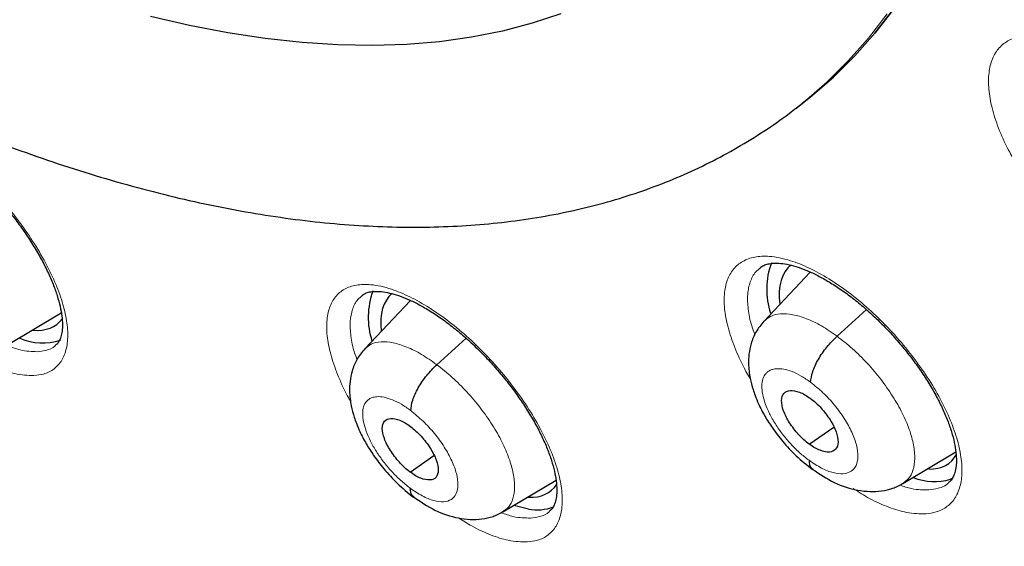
# Model space of a CAD drawing. Header units: millimetres. Extents: x 8 to 2427, y 12 to 2587.
# Tile 41 of 153: x 2257 to 2269, y 830 to 836. Entities that reach past the tile are written whole.
import ezdxf

# ---------------------------------------------------------------- set-up
doc = ezdxf.new("R2010")
doc.units = ezdxf.units.MM

msp = doc.modelspace()

# ---------------------------------------------------------------- linework, layer by layer
at = {"color": 7, "linetype": 'Continuous', "lineweight": 30}
for p, q in [((2266.324, 835.081), (2266.401, 835.14)), ((2266.33, 835.086), (2266.324, 835.081)), ((2266.496, 833.133), (2265.946, 832.551)), ((2261.74, 832.796), (2261.197, 832.222)), ((2256.955, 832.273), (2257.584, 832.649)), ((2266.814, 832.371), (2267.163, 832.688)), ((2262.053, 832.032), (2262.401, 832.347)), ((2266.484, 831.086), (2266.775, 831.288)), ((2267.595, 830.617), (2268.227, 830.995)), ((2261.734, 830.755), (2262.018, 830.953)), ((2262.84, 830.283), (2263.471, 830.659)), ((2268.188, 830.68), (2268.164, 830.67))]:
    msp.add_line(p, q, dxfattribs=at)
at = {"color": 7, "linetype": 'Continuous', "lineweight": 30, "flags": 128}
for points in [[(2267.49, 836.266), (2267.265, 835.977), (2267.026, 835.705), (2266.77, 835.452), (2266.499, 835.218), (2266.401, 835.14)], [(2266.401, 835.14), (2266.499, 835.218), (2266.77, 835.452), (2267.026, 835.705), (2267.265, 835.977), (2267.49, 836.266)], [(2263.53, 836.206), (2263.188, 836.093), (2262.834, 836), (2262.466, 835.927), (2262.086, 835.874), (2261.694, 835.841), (2261.29, 835.828), (2260.875, 835.836), (2260.449, 835.863), (2260.012, 835.911), (2259.566, 835.978), (2259.11, 836.066), (2258.645, 836.173)], [(2263.143, 830.315), (2263.015, 830.345), (2262.981, 830.355)]]:
    msp.add_lwpolyline(points, dxfattribs=at)
at = {"color": 252, "linetype": 'Continuous', "lineweight": 0, "flags": 128}
for points in [[(2263.53, 836.206), (2263.188, 836.093), (2262.834, 836), (2262.466, 835.927), (2262.086, 835.874), (2261.694, 835.841), (2261.29, 835.828), (2260.875, 835.836), (2260.449, 835.863), (2260.012, 835.911), (2259.566, 835.978), (2259.11, 836.066), (2258.645, 836.173)], [(2267.412, 836.206), (2267.188, 835.917), (2266.948, 835.646), (2266.693, 835.392), (2266.422, 835.158), (2266.33, 835.086)]]:
    msp.add_lwpolyline(points, dxfattribs=at)
at = {"color": 7, "linetype": 'Continuous', "lineweight": 30}
for centre, radius, start, end in [((2266.886, 832.93), 0.909, 159.7596, 198.3412), ((2262.153, 832.595), 0.916, 159.8923, 197.9149), ((2257.362, 832.966), 0.675, 246.4835, 288.4083), ((2267.972, 831.322), 0.68, 248.3306, 286.3971), ((2263.246, 830.843), 0.538, 258.9709, 291.2341)]:
    msp.add_arc(centre, radius, start, end, dxfattribs=at)
for centre, major_axis, ratio, start_param, end_param in [((2267.21, 832.043), (-0.943, 1.178), 0.454182, 6.282466, 6.905586), ((2262.467, 831.708), (-0.94, 1.178), 0.45508, 0.015571, 0.604763), ((2256.599, 833.693), (-0.938, 1.177), 0.456569, 2.735148, 3.262657), ((2267.21, 832.043), (-0.943, 1.178), 0.454182, 2.783533, 3.327632), ((2262.467, 831.708), (-0.94, 1.178), 0.45508, 2.765881, 3.297558)]:
    msp.add_ellipse(centre, major_axis=major_axis, ratio=ratio, start_param=start_param, end_param=end_param, dxfattribs=at)
for points, knots in [([(2288.05, 824.676), (2288.127, 824.736), (2288.278, 824.854), (2288.481, 825.021), (2288.661, 825.175), (2288.818, 825.314), (2288.964, 825.447), (2289.097, 825.573), (2289.223, 825.696), (2289.345, 825.818), (2289.474, 825.951), (2289.606, 826.092), (2289.734, 826.233), (2289.849, 826.364), (2289.951, 826.484), (2290.068, 826.624), (2290.199, 826.787), (2290.346, 826.978), (2290.489, 827.173), (2290.631, 827.373), (2290.77, 827.579), (2290.905, 827.789), (2291.037, 828.003), (2291.166, 828.222), (2291.297, 828.456), (2291.436, 828.717), (2291.585, 829.013), (2291.744, 829.351), (2291.901, 829.715), (2292.049, 830.084), (2292.177, 830.434), (2292.278, 830.73), (2292.356, 830.972), (2292.412, 831.158), (2292.46, 831.321), (2292.504, 831.478), (2292.555, 831.666), (2292.618, 831.91), (2292.692, 832.219), (2292.78, 832.626), (2292.874, 833.122), (2292.966, 833.696), (2293.042, 834.288), (2293.096, 834.828), (2293.132, 835.31), (2293.157, 835.73), (2293.173, 836.143), (2293.182, 836.529), (2293.185, 836.868), (2293.185, 837.138), (2293.182, 837.345), (2293.18, 837.497), (2293.177, 837.636), (2293.173, 837.782), (2293.167, 837.955), (2293.158, 838.189), (2293.143, 838.494), (2293.12, 838.875), (2293.089, 839.291), (2293.046, 839.794), (2292.987, 840.358), (2292.914, 840.955), (2292.839, 841.5), (2292.763, 841.994), (2292.686, 842.464), (2292.591, 842.999), (2292.469, 843.633), (2292.31, 844.393), (2292.12, 845.221), (2291.897, 846.118), (2291.646, 847.048), (2291.367, 848.006), (2291.061, 848.987), (2290.716, 850.028), (2290.356, 851.043), (2289.993, 852.013), (2289.644, 852.908), (2289.287, 853.782), (2288.881, 854.741), (2288.425, 855.774), (2287.92, 856.87), (2287.424, 857.903), (2286.942, 858.871), (2286.491, 859.749), (2286.072, 860.541), (2285.689, 861.25), (2285.327, 861.905), (2284.975, 862.531), (2284.613, 863.161), (2284.223, 863.827), (2283.786, 864.56), (2283.296, 865.364), (2282.748, 866.24), (2282.156, 867.165), (2281.517, 868.138), (2280.851, 869.125), (2280.161, 870.121), (2279.45, 871.122), (2278.701, 872.148), (2277.926, 873.183), (2277.134, 874.211), (2276.331, 875.228), (2275.415, 876.358), (2274.381, 877.594), (2273.226, 878.929), (2272.054, 880.236), (2270.886, 881.493), (2269.725, 882.699), (2268.574, 883.856), (2267.624, 884.779), (2266.896, 885.468), (2266.409, 885.922), (2265.967, 886.328), (2265.572, 886.687), (2265.223, 887), (2264.921, 887.268), (2264.666, 887.493), (2264.459, 887.674), (2264.298, 887.814), (2264.191, 887.907), (2264.107, 887.979), (2264.016, 888.058), (2263.88, 888.175), (2263.699, 888.33), (2263.482, 888.514), (2263.24, 888.717), (2262.898, 889.003), (2262.443, 889.379), (2261.863, 889.851), (2261.228, 890.356), (2260.554, 890.881), (2259.871, 891.4), (2259.172, 891.92), (2258.474, 892.427), (2257.783, 892.915), (2257.139, 893.359), (2256.543, 893.761), (2255.984, 894.129), (2255.449, 894.473), (2254.928, 894.802), (2254.452, 895.095), (2254.018, 895.357), (2253.629, 895.588), (2253.372, 895.737), (2253.246, 895.81)], [0, 0, 0, 0, 0.004217, 0.008284, 0.012222, 0.015958, 0.01932, 0.022303, 0.025139, 0.027883, 0.031143, 0.034732, 0.038073, 0.041127, 0.043894, 0.046373, 0.050715, 0.054906, 0.059201, 0.0636, 0.068057, 0.072537, 0.07702, 0.081477, 0.086091, 0.091338, 0.09724, 0.103711, 0.111091, 0.117983, 0.124387, 0.130251, 0.133986, 0.137258, 0.140065, 0.142547, 0.145406, 0.149865, 0.155135, 0.161218, 0.17036, 0.179656, 0.189007, 0.198414, 0.204715, 0.211041, 0.217366, 0.223116, 0.228044, 0.232152, 0.234803, 0.236946, 0.238693, 0.240738, 0.243203, 0.246088, 0.250688, 0.256067, 0.262071, 0.267955, 0.27676, 0.285026, 0.291949, 0.298442, 0.304505, 0.31033, 0.319235, 0.32889, 0.339294, 0.350445, 0.362341, 0.373565, 0.385378, 0.397777, 0.410764, 0.421374, 0.431885, 0.442021, 0.451783, 0.465081, 0.47762, 0.4894, 0.500423, 0.51069, 0.519368, 0.527422, 0.534852, 0.541716, 0.548808, 0.556382, 0.564437, 0.573854, 0.583853, 0.594433, 0.605593, 0.617333, 0.628507, 0.64016, 0.652283, 0.664542, 0.676776, 0.688985, 0.701169, 0.717883, 0.734551, 0.751176, 0.767759, 0.783481, 0.799167, 0.814819, 0.821947, 0.828453, 0.834332, 0.839584, 0.844209, 0.848206, 0.851574, 0.854314, 0.856426, 0.857908, 0.858562, 0.859727, 0.86151, 0.863912, 0.866858, 0.870031, 0.873396, 0.88028, 0.88785, 0.896108, 0.905054, 0.914095, 0.922694, 0.932262, 0.941216, 0.949553, 0.957275, 0.964407, 0.97131, 0.978091, 0.98475, 0.989898, 0.995058, 1, 1, 1, 1]), ([(2244.982, 888.435), (2245.104, 888.364), (2245.46, 888.158), (2246.05, 887.805), (2246.754, 887.37), (2247.46, 886.921), (2248.168, 886.456), (2248.877, 885.977), (2249.588, 885.483), (2250.3, 884.975), (2251.012, 884.452), (2251.724, 883.916), (2252.437, 883.367), (2253.149, 882.803), (2253.86, 882.227), (2254.57, 881.638), (2255.278, 881.037), (2255.985, 880.423), (2256.689, 879.798), (2257.391, 879.161), (2258.09, 878.512), (2258.785, 877.853), (2259.478, 877.183), (2260.166, 876.502), (2260.85, 875.812), (2261.529, 875.111), (2262.203, 874.402), (2262.873, 873.683), (2263.536, 872.956), (2264.194, 872.22), (2264.846, 871.477), (2265.491, 870.726), (2266.129, 869.967), (2266.76, 869.202), (2267.384, 868.43), (2268, 867.652), (2268.608, 866.869), (2269.207, 866.079), (2269.798, 865.285), (2270.38, 864.487), (2270.953, 863.684), (2271.517, 862.877), (2272.071, 862.067), (2272.614, 861.253), (2273.148, 860.437), (2273.671, 859.619), (2274.183, 858.799), (2274.684, 857.977), (2275.174, 857.155), (2275.652, 856.331), (2276.119, 855.508), (2276.574, 854.684), (2277.016, 853.861), (2277.446, 853.039), (2277.864, 852.219), (2278.269, 851.4), (2278.661, 850.583), (2279.04, 849.768), (2279.405, 848.957), (2279.757, 848.149), (2280.095, 847.344), (2280.42, 846.544), (2280.73, 845.748), (2281.027, 844.957), (2281.309, 844.172), (2281.576, 843.392), (2281.83, 842.618), (2282.068, 841.85), (2282.292, 841.089), (2282.501, 840.336), (2282.695, 839.59), (2282.874, 838.852), (2283.038, 838.122), (2283.187, 837.401), (2283.321, 836.689), (2283.439, 835.986), (2283.543, 835.293), (2283.631, 834.61), (2283.703, 833.937), (2283.76, 833.275), (2283.802, 832.624), (2283.829, 831.984), (2283.84, 831.356), (2283.836, 830.74), (2283.817, 830.136), (2283.782, 829.544), (2283.733, 828.966), (2283.668, 828.4), (2283.588, 827.847), (2283.492, 827.308), (2283.382, 826.783), (2283.257, 826.271), (2283.118, 825.774), (2282.963, 825.291), (2282.794, 824.823), (2282.61, 824.369), (2282.411, 823.929), (2282.198, 823.505), (2281.97, 823.096), (2281.727, 822.703), (2281.471, 822.324), (2281.199, 821.962), (2280.914, 821.615), (2280.614, 821.284), (2280.329, 820.996), (2280.138, 820.825), (2280.057, 820.753)], [0, 0, 0, 0, 0.005089, 0.014752, 0.024417, 0.034083, 0.043751, 0.053419, 0.063089, 0.07276, 0.082433, 0.092106, 0.10178, 0.111456, 0.121132, 0.130809, 0.140487, 0.150166, 0.159845, 0.169525, 0.179206, 0.188888, 0.19857, 0.208252, 0.217935, 0.227618, 0.237302, 0.246986, 0.25667, 0.266355, 0.27604, 0.285725, 0.29541, 0.305095, 0.31478, 0.324465, 0.33415, 0.343836, 0.353521, 0.363206, 0.37289, 0.382575, 0.392259, 0.401943, 0.411627, 0.42131, 0.430993, 0.440675, 0.450357, 0.460038, 0.469719, 0.479399, 0.489078, 0.498757, 0.508435, 0.518112, 0.527788, 0.537463, 0.547137, 0.556811, 0.566483, 0.576154, 0.585823, 0.595492, 0.605159, 0.614825, 0.624489, 0.634152, 0.643814, 0.653473, 0.663132, 0.672789, 0.682444, 0.692097, 0.701749, 0.7114, 0.721049, 0.730697, 0.740343, 0.749989, 0.759634, 0.769278, 0.778922, 0.788566, 0.79821, 0.807856, 0.817503, 0.827153, 0.836806, 0.846464, 0.856127, 0.865797, 0.875475, 0.885163, 0.894862, 0.904574, 0.9143, 0.924042, 0.933801, 0.943578, 0.953373, 0.963187, 0.97302, 0.982868, 0.992731, 1, 1, 1, 1]), ([(2251.053, 837.771), (2251.061, 837.765), (2251.249, 837.634), (2251.617, 837.392), (2252.155, 837.044), (2252.693, 836.714), (2253.229, 836.398), (2253.764, 836.098), (2254.296, 835.814), (2254.826, 835.547), (2255.352, 835.296), (2255.876, 835.062), (2256.395, 834.845), (2256.911, 834.645), (2257.422, 834.463), (2257.928, 834.299), (2258.429, 834.154), (2258.925, 834.026), (2259.414, 833.918), (2259.896, 833.828), (2260.371, 833.758), (2260.838, 833.707), (2261.297, 833.676), (2261.747, 833.665), (2262.188, 833.673), (2262.618, 833.701), (2263.037, 833.748), (2263.445, 833.815), (2263.841, 833.902), (2264.225, 834.007), (2264.596, 834.131), (2264.953, 834.273), (2265.298, 834.434), (2265.629, 834.611), (2265.945, 834.808), (2266.178, 834.967), (2266.302, 835.066), (2266.33, 835.088)], [0, 0, 0, 0, 0.001339, 0.031687, 0.062058, 0.092453, 0.122873, 0.153319, 0.183793, 0.214295, 0.244824, 0.275382, 0.305966, 0.336575, 0.367207, 0.397857, 0.428519, 0.459185, 0.489841, 0.520475, 0.551069, 0.581604, 0.612057, 0.642403, 0.672617, 0.702672, 0.732543, 0.762209, 0.791655, 0.820872, 0.849858, 0.878622, 0.90718, 0.935559, 0.963789, 0.991909, 1, 1, 1, 1]), ([(2255.311, 834.849), (2255.322, 834.858), (2255.344, 834.873), (2255.396, 834.888), (2255.459, 834.894), (2255.537, 834.889), (2255.63, 834.871), (2255.737, 834.838), (2255.854, 834.789), (2255.979, 834.725), (2256.111, 834.645), (2256.247, 834.551), (2256.386, 834.444), (2256.525, 834.324), (2256.662, 834.194), (2256.796, 834.054), (2256.924, 833.908), (2257.044, 833.756), (2257.156, 833.601), (2257.258, 833.444), (2257.348, 833.289), (2257.425, 833.137), (2257.489, 832.991), (2257.538, 832.853), (2257.573, 832.725), (2257.593, 832.61), (2257.601, 832.51), (2257.596, 832.426), (2257.581, 832.359), (2257.56, 832.309), (2257.54, 832.281), (2257.523, 832.269), (2257.517, 832.264)], [0, 0, 0, 0, 0.038289, 0.071713, 0.103897, 0.13451, 0.167262, 0.199877, 0.233061, 0.266158, 0.300007, 0.334102, 0.368116, 0.402662, 0.437173, 0.47168, 0.506518, 0.54113, 0.575709, 0.610525, 0.644947, 0.679233, 0.713697, 0.747543, 0.78098, 0.814656, 0.847522, 0.879538, 0.912714, 0.946227, 0.98088, 1, 1, 1, 1]), ([(2265.9, 833.188), (2265.913, 833.197), (2265.938, 833.215), (2265.993, 833.232), (2266.062, 833.241), (2266.144, 833.239), (2266.241, 833.224), (2266.352, 833.193), (2266.472, 833.147), (2266.601, 833.085), (2266.736, 833.008), (2266.876, 832.917), (2267.017, 832.812), (2267.159, 832.694), (2267.298, 832.566), (2267.434, 832.428), (2267.563, 832.283), (2267.685, 832.133), (2267.798, 831.979), (2267.9, 831.823), (2267.99, 831.669), (2268.067, 831.517), (2268.13, 831.371), (2268.178, 831.233), (2268.211, 831.104), (2268.23, 830.988), (2268.236, 830.886), (2268.229, 830.801), (2268.212, 830.731), (2268.187, 830.678), (2268.165, 830.646), (2268.145, 830.633), (2268.139, 830.629)], [0, 0, 0, 0, 0.035523, 0.069466, 0.102092, 0.133066, 0.166222, 0.19913, 0.23252, 0.265774, 0.299743, 0.333933, 0.368031, 0.402656, 0.437237, 0.471813, 0.506716, 0.541379, 0.57601, 0.610873, 0.645319, 0.679632, 0.714126, 0.747981, 0.781481, 0.815232, 0.848202, 0.880528, 0.914077, 0.948131, 0.983621, 1, 1, 1, 1]), ([(2261.165, 832.857), (2261.177, 832.865), (2261.199, 832.882), (2261.25, 832.898), (2261.315, 832.906), (2261.395, 832.903), (2261.489, 832.887), (2261.597, 832.856), (2261.715, 832.81), (2261.842, 832.748), (2261.975, 832.671), (2262.113, 832.579), (2262.253, 832.474), (2262.394, 832.356), (2262.532, 832.227), (2262.667, 832.09), (2262.797, 831.944), (2262.919, 831.794), (2263.032, 831.639), (2263.135, 831.484), (2263.226, 831.329), (2263.304, 831.177), (2263.369, 831.031), (2263.419, 830.892), (2263.454, 830.764), (2263.475, 830.647), (2263.482, 830.546), (2263.477, 830.461), (2263.462, 830.391), (2263.439, 830.339), (2263.418, 830.308), (2263.4, 830.294), (2263.393, 830.289)], [0, 0, 0, 0, 0.0347693, 0.0685288, 0.1009713, 0.1317998, 0.1648215, 0.1975428, 0.2307608, 0.2638588, 0.2977366, 0.3318666, 0.3659284, 0.4004946, 0.4350468, 0.4695956, 0.5044551, 0.539114, 0.5737308, 0.6085659, 0.6430352, 0.6773375, 0.7118176, 0.7457191, 0.7791351, 0.8128595, 0.8458351, 0.8778734, 0.9111923, 0.944932, 0.9798559, 1, 1, 1, 1]), ([(2265.945, 832.55), (2265.91, 832.508), (2265.845, 832.428), (2265.79, 832.29), (2265.764, 832.162), (2265.758, 832.022), (2265.775, 831.883), (2265.807, 831.757), (2265.842, 831.655), (2265.885, 831.552), (2265.952, 831.422), (2266.048, 831.271), (2266.172, 831.11), (2266.333, 830.935), (2266.457, 830.836), (2266.523, 830.784)], [0, 0, 0, 0, 0.0853595, 0.1608143, 0.2265246, 0.2829136, 0.3716459, 0.4395416, 0.4763282, 0.530105, 0.609381, 0.6855517, 0.7760537, 0.8807887, 1, 1, 1, 1]), ([(2266.5, 831.823), (2266.505, 831.863), (2266.516, 831.944), (2266.587, 832.095), (2266.69, 832.247), (2266.773, 832.33), (2266.814, 832.371)], [0, 0, 0, 0, 0.250276, 0.500262, 0.749746, 1, 1, 1, 1]), ([(2261.196, 832.221), (2261.162, 832.179), (2261.097, 832.1), (2261.043, 831.964), (2261.018, 831.837), (2261.012, 831.696), (2261.029, 831.556), (2261.063, 831.427), (2261.099, 831.325), (2261.142, 831.222), (2261.209, 831.093), (2261.305, 830.943), (2261.427, 830.783), (2261.586, 830.608), (2261.709, 830.51), (2261.774, 830.458)], [0, 0, 0, 0, 0.084133, 0.158959, 0.224604, 0.281448, 0.372132, 0.441084, 0.477952, 0.531681, 0.610764, 0.686696, 0.776883, 0.881231, 1, 1, 1, 1]), ([(2261.742, 831.486), (2261.747, 831.526), (2261.757, 831.606), (2261.827, 831.756), (2261.929, 831.908), (2262.012, 831.991), (2262.053, 832.032)], [0, 0, 0, 0, 0.250845, 0.500526, 0.749565, 1, 1, 1, 1]), ([(2266.484, 831.086), (2266.462, 831.103), (2266.419, 831.137), (2266.335, 831.222), (2266.244, 831.34), (2266.169, 831.486), (2266.146, 831.612), (2266.174, 831.7), (2266.252, 831.734), (2266.345, 831.716), (2266.43, 831.678), (2266.474, 831.647), (2266.496, 831.632)], [0, 0, 0, 0, 0.0628381, 0.1255406, 0.2508316, 0.3755333, 0.5000156, 0.624483, 0.7491719, 0.8744635, 0.9371653, 1, 1, 1, 1]), ([(2266.496, 831.632), (2266.518, 831.615), (2266.562, 831.581), (2266.645, 831.496), (2266.736, 831.378), (2266.811, 831.232), (2266.834, 831.106), (2266.806, 831.018), (2266.728, 830.984), (2266.635, 831.002), (2266.55, 831.04), (2266.506, 831.071), (2266.484, 831.086)], [0, 0, 0, 0, 0.0628377, 0.1255401, 0.2508312, 0.3755327, 0.5000148, 0.6244827, 0.7491718, 0.8744632, 0.937165, 1, 1, 1, 1]), ([(2261.734, 830.755), (2261.712, 830.772), (2261.669, 830.807), (2261.586, 830.892), (2261.495, 831.011), (2261.42, 831.156), (2261.396, 831.281), (2261.422, 831.368), (2261.499, 831.401), (2261.591, 831.382), (2261.675, 831.343), (2261.718, 831.312), (2261.74, 831.297)], [0, 0, 0, 0, 0.0628374, 0.1255358, 0.2508223, 0.3755298, 0.5000156, 0.6244867, 0.7491814, 0.8744682, 0.9371659, 1, 1, 1, 1]), ([(2261.74, 831.297), (2261.762, 831.28), (2261.805, 831.245), (2261.888, 831.16), (2261.979, 831.042), (2262.054, 830.896), (2262.078, 830.771), (2262.052, 830.684), (2261.975, 830.652), (2261.883, 830.67), (2261.8, 830.709), (2261.756, 830.74), (2261.734, 830.755)], [0, 0, 0, 0, 0.062837, 0.125536, 0.250822, 0.375529, 0.500015, 0.624486, 0.749181, 0.874468, 0.937166, 1, 1, 1, 1]), ([(2266.481, 830.895), (2266.483, 830.86), (2266.486, 830.811), (2266.519, 830.796), (2266.529, 830.792)], [0, 0, 0, 0, 0.712499, 1, 1, 1, 1]), ([(2266.52, 830.79), (2266.606, 830.732), (2266.78, 830.616), (2267.017, 830.542), (2267.205, 830.52), (2267.344, 830.527), (2267.478, 830.556), (2267.558, 830.598), (2267.597, 830.618)], [0, 0, 0, 0, 0.244127, 0.493778, 0.620574, 0.747676, 0.874356, 1, 1, 1, 1]), ([(2261.732, 830.566), (2261.735, 830.531), (2261.739, 830.484), (2261.771, 830.47), (2261.779, 830.466)], [0, 0, 0, 0, 0.732142, 1, 1, 1, 1]), ([(2261.771, 830.464), (2261.856, 830.405), (2262.029, 830.288), (2262.264, 830.211), (2262.451, 830.188), (2262.59, 830.194), (2262.723, 830.222), (2262.803, 830.263), (2262.843, 830.284)], [0, 0, 0, 0, 0.243454, 0.492873, 0.619737, 0.747019, 0.87398, 1, 1, 1, 1])]:
    msp.add_open_spline(points, degree=3, knots=knots, dxfattribs=at)
at = {"color": 252, "linetype": 'Continuous', "lineweight": 0}
for points, knots in [([(2252.301, 895.719), (2253.29, 895.125), (2255.268, 893.938), (2258.275, 891.831), (2261.281, 889.507), (2264.268, 886.959), (2267.211, 884.213), (2270.086, 881.29), (2272.873, 878.213), (2275.548, 875.006), (2278.091, 871.693), (2280.482, 868.302), (2282.702, 864.858), (2284.734, 861.388), (2286.562, 857.919), (2288.171, 854.48), (2289.549, 851.096), (2290.686, 847.794), (2291.572, 844.6), (2292.2, 841.539), (2292.565, 838.635), (2292.666, 835.911), (2292.5, 833.387), (2292.068, 831.085), (2291.377, 829.019), (2290.423, 827.217), (2289.327, 825.759), (2288.442, 825.039), (2288.051, 824.721)], [0, 0, 0, 0, 0.038768, 0.077536, 0.116305, 0.155073, 0.193841, 0.232609, 0.271377, 0.310146, 0.348914, 0.387682, 0.42645, 0.465219, 0.503987, 0.542755, 0.581523, 0.620291, 0.65906, 0.697828, 0.736596, 0.775364, 0.814132, 0.852901, 0.891669, 0.930437, 0.969205, 1, 1, 1, 1]), ([(2271.019, 832.874), (2271.062, 832.881), (2271.161, 832.895), (2271.285, 832.963), (2271.385, 833.073), (2271.446, 833.223), (2271.469, 833.405), (2271.449, 833.617), (2271.391, 833.85), (2271.294, 834.1), (2271.161, 834.359), (2270.997, 834.619), (2270.805, 834.873), (2270.591, 835.114), (2270.362, 835.335), (2270.123, 835.53), (2269.882, 835.693), (2269.646, 835.82), (2269.402, 835.914), (2269.179, 835.956), (2268.987, 835.944), (2268.839, 835.89), (2268.726, 835.793), (2268.649, 835.658), (2268.613, 835.487), (2268.616, 835.286), (2268.66, 835.06), (2268.743, 834.815), (2268.844, 834.594), (2268.927, 834.456), (2268.959, 834.404)], [0, 0, 0, 0, 0.028089, 0.064281, 0.100474, 0.136644, 0.172814, 0.208982, 0.245151, 0.28134, 0.31753, 0.353753, 0.389976, 0.42623, 0.462485, 0.498755, 0.535026, 0.57129, 0.607553, 0.652848, 0.689026, 0.725204, 0.761382, 0.79756, 0.833727, 0.869894, 0.906067, 0.942241, 0.97844, 1, 1, 1, 1]), ([(2257.26, 831.903), (2257.299, 831.907), (2257.391, 831.917), (2257.505, 831.977), (2257.598, 832.079), (2257.652, 832.222), (2257.669, 832.399), (2257.645, 832.605), (2257.583, 832.835), (2257.483, 833.083), (2257.349, 833.34), (2257.184, 833.6), (2256.994, 833.856), (2256.784, 834.1), (2256.559, 834.325), (2256.326, 834.524), (2256.092, 834.694), (2255.863, 834.826), (2255.628, 834.928), (2255.415, 834.978), (2255.232, 834.975), (2255.092, 834.929), (2254.987, 834.84), (2254.917, 834.713), (2254.887, 834.548), (2254.895, 834.352), (2254.944, 834.13), (2255.027, 833.892), (2255.11, 833.726), (2255.151, 833.644)], [0, 0, 0, 0, 0.0272326, 0.0643178, 0.1014032, 0.1385211, 0.1756392, 0.2127913, 0.2499435, 0.2871164, 0.3242892, 0.3614603, 0.3986313, 0.4357788, 0.4729261, 0.5100386, 0.5471509, 0.5842322, 0.6213135, 0.6674653, 0.7045703, 0.7416754, 0.7787791, 0.8158829, 0.8530121, 0.8901413, 0.927302, 0.9644626, 1, 1, 1, 1]), ([(2267.873, 830.257), (2267.914, 830.263), (2268.011, 830.277), (2268.131, 830.341), (2268.229, 830.449), (2268.288, 830.596), (2268.307, 830.775), (2268.286, 830.985), (2268.225, 831.216), (2268.126, 831.465), (2267.993, 831.722), (2267.827, 831.981), (2267.635, 832.235), (2267.421, 832.477), (2267.193, 832.699), (2266.955, 832.894), (2266.716, 833.059), (2266.481, 833.187), (2266.239, 833.284), (2266.019, 833.328), (2265.831, 833.319), (2265.686, 833.268), (2265.575, 833.174), (2265.501, 833.042), (2265.468, 832.873), (2265.473, 832.675), (2265.519, 832.451), (2265.605, 832.208), (2265.695, 832.01), (2265.764, 831.895), (2265.782, 831.866)], [0, 0, 0, 0, 0.027864, 0.064395, 0.100926, 0.137454, 0.173982, 0.21053, 0.247077, 0.283658, 0.320239, 0.356853, 0.393467, 0.430098, 0.466729, 0.503355, 0.539981, 0.576581, 0.613182, 0.658835, 0.695363, 0.731891, 0.768419, 0.804947, 0.841479, 0.878011, 0.914568, 0.951125, 0.987717, 1, 1, 1, 1]), ([(2265.836, 832.389), (2265.823, 832.424), (2265.783, 832.532), (2265.753, 832.696), (2265.745, 832.874), (2265.777, 833.022), (2265.83, 833.128), (2265.884, 833.169), (2265.904, 833.184)], [0, 0, 0, 0, 0.095752, 0.293059, 0.490217, 0.687374, 0.884498, 1, 1, 1, 1]), ([(2263.132, 829.923), (2263.172, 829.928), (2263.266, 829.94), (2263.383, 830.001), (2263.478, 830.106), (2263.534, 830.251), (2263.552, 830.429), (2263.529, 830.636), (2263.467, 830.867), (2263.367, 831.114), (2263.233, 831.371), (2263.068, 831.631), (2262.876, 831.885), (2262.663, 832.128), (2262.436, 832.351), (2262.201, 832.548), (2261.963, 832.715), (2261.731, 832.845), (2261.493, 832.944), (2261.277, 832.991), (2261.091, 832.985), (2260.949, 832.937), (2260.841, 832.846), (2260.77, 832.716), (2260.738, 832.55), (2260.745, 832.353), (2260.793, 832.13), (2260.88, 831.888), (2260.962, 831.706), (2261.022, 831.606), (2261.03, 831.592)], [0, 0, 0, 0, 0.027536, 0.064317, 0.101098, 0.137897, 0.174697, 0.211529, 0.248361, 0.285227, 0.322092, 0.358977, 0.395862, 0.432743, 0.469624, 0.506481, 0.543337, 0.580159, 0.61698, 0.662847, 0.699638, 0.73643, 0.77322, 0.81001, 0.846819, 0.883627, 0.920471, 0.957314, 0.994188, 1, 1, 1, 1]), ([(2261.103, 832.093), (2261.093, 832.12), (2261.056, 832.219), (2261.026, 832.373), (2261.017, 832.55), (2261.046, 832.696), (2261.097, 832.8), (2261.15, 832.839), (2261.169, 832.854)], [0, 0, 0, 0, 0.075033, 0.277328, 0.47942, 0.68151, 0.883487, 1, 1, 1, 1]), ([(2265.948, 832.548), (2265.971, 832.57), (2266.023, 832.617), (2266.139, 832.643), (2266.285, 832.634), (2266.45, 832.584), (2266.629, 832.5), (2266.752, 832.414), (2266.814, 832.371)], [0, 0, 0, 0, 0.145189, 0.31608, 0.486992, 0.657968, 0.828872, 1, 1, 1, 1]), ([(2266.814, 832.371), (2266.876, 832.323), (2266.999, 832.228), (2267.176, 832.051), (2267.338, 831.86), (2267.48, 831.658), (2267.595, 831.455), (2267.68, 831.258), (2267.729, 831.074), (2267.744, 830.911), (2267.723, 830.775), (2267.674, 830.673), (2267.617, 830.636), (2267.592, 830.62)], [0, 0, 0, 0, 0.092892, 0.185659, 0.278466, 0.371239, 0.464002, 0.556686, 0.649323, 0.742083, 0.834839, 0.92747, 1, 1, 1, 1]), ([(2257.299, 832.187), (2257.234, 832.189), (2257.123, 832.192), (2256.988, 832.242), (2256.932, 832.262)], [0, 0, 0, 0, 0.588149, 1, 1, 1, 1]), ([(2257.518, 832.264), (2257.516, 832.262), (2257.487, 832.229), (2257.414, 832.201), (2257.333, 832.191), (2257.299, 832.187)], [0, 0, 0, 0, 0.039003, 0.59312, 1, 1, 1, 1]), ([(2261.199, 832.219), (2261.222, 832.24), (2261.272, 832.286), (2261.386, 832.31), (2261.529, 832.299), (2261.693, 832.247), (2261.869, 832.162), (2261.992, 832.075), (2262.053, 832.032)], [0, 0, 0, 0, 0.1441253, 0.3152287, 0.4863534, 0.6575415, 0.8286569, 1, 1, 1, 1]), ([(2256.452, 832.199), (2256.503, 832.165), (2256.632, 832.08), (2256.828, 831.988), (2257.055, 831.91), (2257.187, 831.905), (2257.26, 831.903)], [0, 0, 0, 0, 0.168926, 0.423488, 0.678049, 1, 1, 1, 1]), ([(2262.053, 832.032), (2262.115, 831.984), (2262.237, 831.887), (2262.413, 831.71), (2262.575, 831.518), (2262.716, 831.317), (2262.832, 831.114), (2262.917, 830.917), (2262.968, 830.734), (2262.984, 830.572), (2262.964, 830.437), (2262.917, 830.337), (2262.862, 830.301), (2262.838, 830.286)], [0, 0, 0, 0, 0.0929461, 0.1857649, 0.2786239, 0.3714507, 0.4642657, 0.5570028, 0.6496932, 0.7425049, 0.8353134, 0.9279978, 1, 1, 1, 1]), ([(2266.481, 830.895), (2266.443, 830.924), (2266.368, 830.982), (2266.261, 831.089), (2266.163, 831.205), (2266.078, 831.327), (2266.008, 831.45), (2265.957, 831.569), (2265.926, 831.681), (2265.915, 831.781), (2265.925, 831.854), (2265.942, 831.892), (2265.953, 831.909), (2265.959, 831.917), (2265.964, 831.922), (2265.971, 831.93), (2265.986, 831.946), (2266.015, 831.966), (2266.055, 831.979), (2266.106, 831.987), (2266.179, 831.982), (2266.279, 831.953), (2266.387, 831.901), (2266.462, 831.849), (2266.5, 831.823)], [0, 0, 0, 0, 0.0625962, 0.1249784, 0.1873383, 0.2496337, 0.3118714, 0.3742784, 0.4368938, 0.4995437, 0.5621894, 0.5972323, 0.606409, 0.6155822, 0.6247512, 0.6265437, 0.6422554, 0.6873031, 0.7209755, 0.7498718, 0.8123743, 0.874895, 0.937371, 1, 1, 1, 1]), ([(2266.5, 831.823), (2266.549, 831.783), (2266.649, 831.704), (2266.787, 831.553), (2266.905, 831.391), (2266.995, 831.226), (2267.051, 831.071), (2267.068, 830.935), (2267.046, 830.827), (2266.986, 830.757), (2266.892, 830.727), (2266.771, 830.741), (2266.63, 830.795), (2266.531, 830.862), (2266.481, 830.895)], [0, 0, 0, 0, 0.083334, 0.166666, 0.249998, 0.333329, 0.416665, 0.5, 0.583333, 0.666663, 0.75, 0.833335, 0.916666, 1, 1, 1, 1]), ([(2261.732, 830.566), (2261.695, 830.595), (2261.621, 830.654), (2261.515, 830.761), (2261.417, 830.877), (2261.331, 830.999), (2261.262, 831.122), (2261.211, 831.241), (2261.179, 831.352), (2261.167, 831.452), (2261.176, 831.524), (2261.192, 831.561), (2261.203, 831.578), (2261.209, 831.586), (2261.214, 831.591), (2261.22, 831.599), (2261.235, 831.615), (2261.264, 831.634), (2261.303, 831.647), (2261.354, 831.654), (2261.424, 831.648), (2261.523, 831.617), (2261.63, 831.566), (2261.705, 831.513), (2261.742, 831.486)], [0, 0, 0, 0, 0.062599, 0.124981, 0.187341, 0.249637, 0.311875, 0.374282, 0.436896, 0.499546, 0.562192, 0.597235, 0.606412, 0.615585, 0.624755, 0.626503, 0.642157, 0.687302, 0.723394, 0.749869, 0.812372, 0.874892, 0.937368, 1, 1, 1, 1]), ([(2261.742, 831.486), (2261.792, 831.446), (2261.89, 831.366), (2262.028, 831.215), (2262.146, 831.053), (2262.236, 830.888), (2262.292, 830.733), (2262.31, 830.598), (2262.29, 830.492), (2262.231, 830.423), (2262.139, 830.394), (2262.02, 830.409), (2261.881, 830.464), (2261.782, 830.532), (2261.732, 830.566)], [0, 0, 0, 0, 0.083333, 0.166663, 0.249999, 0.333334, 0.416669, 0.499998, 0.58333, 0.666662, 0.749996, 0.83333, 0.916664, 1, 1, 1, 1]), ([(2268.14, 830.628), (2268.138, 830.626), (2268.108, 830.592), (2268.031, 830.561), (2267.945, 830.548), (2267.908, 830.542)], [0, 0, 0, 0, 0.031431, 0.580898, 1, 1, 1, 1]), ([(2267.007, 830.558), (2267.072, 830.517), (2267.217, 830.426), (2267.431, 830.331), (2267.663, 830.26), (2267.798, 830.258), (2267.873, 830.257)], [0, 0, 0, 0, 0.203867, 0.44987, 0.695872, 1, 1, 1, 1]), ([(2267.908, 830.542), (2267.842, 830.542), (2267.735, 830.541), (2267.606, 830.583), (2267.557, 830.599)], [0, 0, 0, 0, 0.620139, 1, 1, 1, 1]), ([(2263.169, 830.208), (2263.103, 830.208), (2262.996, 830.209), (2262.866, 830.254), (2262.816, 830.271)], [0, 0, 0, 0, 0.613999, 1, 1, 1, 1]), ([(2263.394, 830.289), (2263.392, 830.287), (2263.362, 830.253), (2263.287, 830.224), (2263.204, 830.213), (2263.169, 830.208)], [0, 0, 0, 0, 0.035135, 0.586918, 1, 1, 1, 1]), ([(2262.315, 830.208), (2262.367, 830.175), (2262.496, 830.092), (2262.695, 830.003), (2262.924, 829.928), (2263.058, 829.924), (2263.132, 829.923)], [0, 0, 0, 0, 0.168445, 0.424291, 0.680136, 1, 1, 1, 1])]:
    msp.add_open_spline(points, degree=3, knots=knots, dxfattribs=at)

doc.saveas('drawing.dxf')
